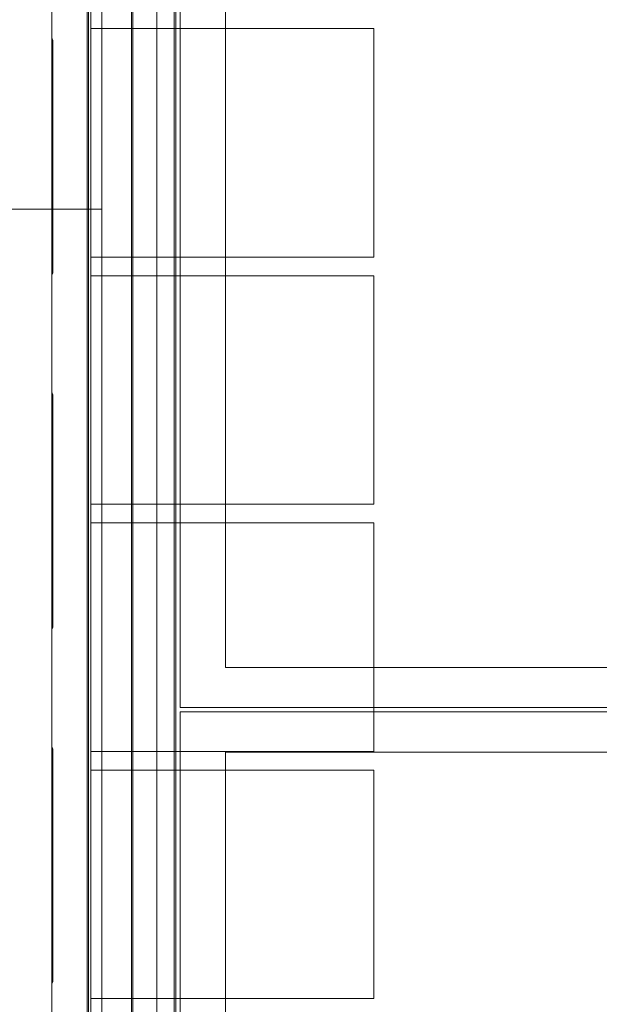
# Model space of a CAD drawing. Header units: centimetres. Extents: x -396 to 14490, y -515 to 1122.
# Tile 15 of 73: x 142 to 208, y 110 to 221. Entities that reach past the tile are written whole.
import ezdxf

# ---------------------------------------------------------------- set-up
doc = ezdxf.new("R2010")
doc.units = ezdxf.units.CM
doc.header["$MEASUREMENT"] = 0
doc.layers.add('00 - nowa technologia myjni_Nr_pióra__246', color=7, linetype='Continuous', lineweight=20, true_color=0x1db3b3)
doc.layers.add('299-A Wymiary Opisy', color=7, linetype='Continuous')
doc.layers.add('Nowe_Drzwi Archicad', color=7, linetype='Continuous')
for name, color, linetype, lineweight in [('299-A Wymiary Opisy_Nr_pióra__11', 7, 'Continuous', 0), ('420-K Ściany_Nr_pióra__11', 7, 'Continuous', 0), ('420-K Ściany_Nr_pióra__93', 9, 'Continuous', 20), ('Nowe_Drzwi Archicad_Nr_pióra__135', 5, 'Continuous', 13)]:
    doc.layers.add(name, color=color, linetype=linetype, lineweight=lineweight)
doc.styles.add('STYL_AUTOMATYCZNY_1', font='arial.ttf')
doc.dimstyles.new('STYL_AUTOMATYCZNY__2', dxfattribs={"dimtxt": 13, "dimasz": 7.6, "dimexe": 0.18, "dimexo": 0.0625, "dimgap": 0, "dimtad": 1, "dimdec": 0, "dimzin": 0, "dimdsep": 46, "dimtxsty": 'STYL_AUTOMATYCZNY_1', "dimblk": 'ARROWHEAD_2', "dimblk1": 'ARROWHEAD_2', "dimblk2": 'ARROWHEAD_2', "dimcen": 0.09, "dimclrd": 7, "dimclre": 7, "dimclrt": 7, "dimadec": 0, "dimazin": 0, "dimtfac": 1, "dimtdec": 4, "dimtmove": 0, "dimatfit": 3, "dimfxl": 0, "dimtolj": 1, "dimtzin": 0, "dimarcsym": 0})

# ---------------------------------------------------------------- blocks, each defined once
blk = doc.blocks.new('ElemPrzekroju_79_1')
at = {"layer": 'Nowe_Drzwi Archicad_Nr_pióra__135', "color": 5, "linetype": 'Continuous', "lineweight": 20}
for p, q in [((159.72, 0), (159.72, 408.7)), ((159.88, 0), (159.88, 408.7)), ((157.74, 0), (157.74, 372.69)), ((154.88, 0), (154.88, 295.8)), ((155.04, 0), (155.04, 295.8))]:
    blk.add_line(p, q, dxfattribs=at)
at = {"layer": 'Nowe_Drzwi Archicad_Nr_pióra__135', "color": 5, "linetype": 'Continuous', "lineweight": 13}
for p, q in [((160.38, 264.9), (160.38, 143.8)), ((165.5, 148.34), (165.5, 259.85)), ((271, 148.34), (165.5, 148.34)), ((160.38, 143.8), (498.38, 143.8)), ((498.38, 143.3), (160.38, 143.3)), ((160.38, 143.3), (160.38, 0)), ((165.5, 5.05), (165.5, 138.76)), ((165.5, 138.76), (493.26, 138.76))]:
    blk.add_line(p, q, dxfattribs=at)
blk = doc.blocks.new('*D95')
at = {"layer": '299-A Wymiary Opisy_Nr_pióra__11', "color": 7, "linetype": 'Continuous', "lineweight": 0}
for p, q in [((-35.6, 516.05), (-35.6, 520.94)), ((-30.6, 513.16), (-40.6, 518.94)), ((-28.1, 516.05), (-43.1, 516.05)), ((-35.6, 0), (-35.6, 516.05)), ((-40.6, 2.89), (-30.6, -2.89))]:
    blk.add_line(p, q, dxfattribs=at)
at = {"layer": '299-A Wymiary Opisy_Nr_pióra__11', "color": 7, "lineweight": 0, "insert": (-38.2, 243.15), "char_height": 13, "attachment_point": 7, "rotation": 90, "style": 'STYL_AUTOMATYCZNY_1'}
blk.add_mtext('\\A1;{\\pql;\\fArial|b0|i0|c238|p0;\\W1.000000;516}', dxfattribs=at)
blk = doc.blocks.new('ARROWHEAD_2')
at = {"color": 0, "linetype": 'Continuous', "lineweight": 0}
for p, q in [((-0.378, -0.655), (0.378, 0.655)), ((0, 0), (-1, 0))]:
    blk.add_line(p, q, dxfattribs=at)

msp = doc.modelspace()

# ---------------------------------------------------------------- hatches: boundary and pattern name
at = {"layer": '420-K Ściany_Nr_pióra__93', "linetype": 'Continuous', "lineweight": 20}
h = msp.add_hatch(dxfattribs=at)
h.set_pattern_fill('Siatka_50x100_0001', color=9, style=0, pattern_type=2)
h.set_pattern_definition([(0, (0, 0), (0, 100), []), (90, (0, 0), (-50, 0), [])])
h.paths.add_polyline_path([(621.76, 503.71), (621.76, 4.59), (503.38, 4.59), (503.38, 414.8), (151.54, 414.8), (151.54, 4.59), (62.03, 4.59), (62.03, 455.01)])

# ---------------------------------------------------------------- linework, layer by layer
at = {"layer": '00 - nowa technologia myjni_Nr_pióra__246', "color": 132, "linetype": 'Continuous', "lineweight": 20, "true_color": 0x1db3b3}
for p, q in [((149.88, 61.67), (149.88, 310.33)), ((150.28, 61.67), (150.28, 310.33)), ((145.88, 54.99), (145.88, 228.01)), ((150.28, 220.45), (182.28, 220.45)), ((182.28, 194.65), (182.28, 220.45)), ((146.02, 193), (146.02, 219)), ((146.02, 194.65), (145.88, 194.65)), ((182.28, 194.65), (150.28, 194.65)), ((150.28, 192.55), (182.28, 192.55)), ((182.28, 166.75), (182.28, 192.55)), ((146.02, 153), (146.02, 179)), ((145.88, 178.9), (146.02, 178.9)), ((145.88, 178.47), (146.02, 178.47)), ((146.02, 166.75), (145.88, 166.75)), ((182.28, 166.75), (150.28, 166.75)), ((145.88, 164.65), (146.02, 164.65)), ((150.28, 164.65), (182.28, 164.65)), ((182.28, 138.85), (182.28, 164.65)), ((146.02, 113), (146.02, 139)), ((146.02, 138.85), (145.88, 138.85)), ((145.88, 138.82), (146.02, 138.82)), ((145.88, 138.4), (146.02, 138.4)), ((182.28, 138.85), (150.28, 138.85)), ((145.88, 137.4), (146.02, 137.4)), ((145.88, 136.97), (146.02, 136.97)), ((145.88, 136.75), (146.02, 136.75)), ((150.28, 136.75), (182.28, 136.75)), ((182.28, 110.95), (182.28, 136.75)), ((182.28, 110.95), (150.28, 110.95))]:
    msp.add_line(p, q, dxfattribs=at)
for centre, radius, start, end in [((145.51, 218.85), 0.604, 47.5862, 52.531), ((145.52, 219), 0.5, 0, 36.8699), ((145.51, 193.15), 0.604, 307.4665, 312.4137), ((145.52, 193), 0.5, 323.1301, 0), ((145.51, 178.85), 0.604, 47.5862, 52.531), ((147.54, 179.52), 1.74, 197.284, 200.9196), ((145.52, 179), 0.5, 0, 36.8699), ((145.51, 153.15), 0.604, 307.4665, 312.4137), ((145.52, 153), 0.5, 323.1301, 0), ((145.51, 138.85), 0.604, 47.5862, 52.531), ((145.52, 139), 0.5, 0, 36.8699), ((147.48, 137.8), 1.67, 161.0312, 162.7684), ((147.6, 137.76), 1.8, 159.116, 161.0269), ((147.54, 138.02), 1.74, 197.284, 200.9196), ((145.51, 113.15), 0.604, 307.4665, 312.4137), ((145.52, 113), 0.5, 323.1301, 0)]:
    msp.add_arc(centre, radius, start, end, dxfattribs=at)
at = {"layer": '420-K Ściany_Nr_pióra__11', "color": 7, "linetype": 'Continuous', "lineweight": 0, "flags": 128}
msp.add_lwpolyline([(621.76, 503.71), (621.76, 4.59), (503.38, 4.59), (503.38, 414.8), (151.54, 414.8), (151.54, 4.59), (62.03, 4.59), (62.03, 455.01)], close=True, dxfattribs=at)

# ---------------------------------------------------------------- block references
at = {"layer": 'Nowe_Drzwi Archicad', "lineweight": 0}
msp.add_blockref('ElemPrzekroju_79_1', (0, 0), dxfattribs=at)

# ---------------------------------------------------------------- dimensions: what is measured, and where the dimension line sits
at = {"layer": '299-A Wymiary Opisy', "color": 7, "linetype": 'Continuous', "lineweight": 0}
dim = msp.add_linear_dim(base=(-35.6, 516.05), p1=(472.65, 0), p2=(13.45, 516.05), angle=90, dimstyle='STYL_AUTOMATYCZNY__2', dxfattribs=at)
dim.commit()
dim.dimension.update_dxf_attribs({"geometry": '*D95', "text_midpoint": (-44.7, 257.99), "dimtype": 160, "text_rotation": 90})

doc.saveas('drawing.dxf')
